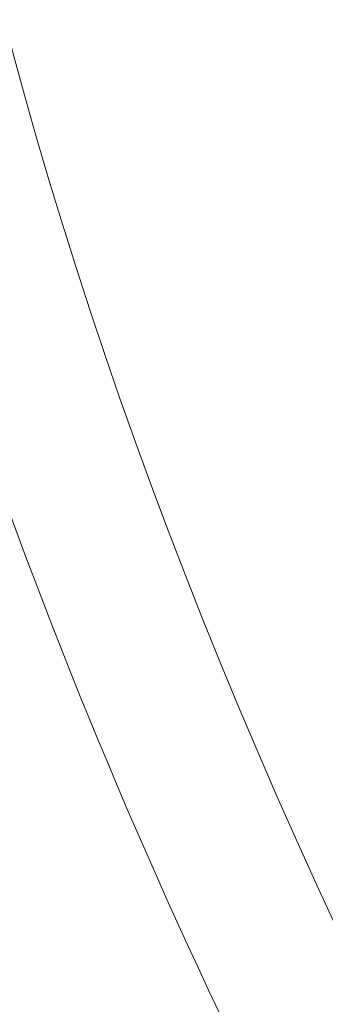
# Model space of a CAD drawing. Header units: inches. Extents: x 1352 to 2050, y -1711 to -1289.
# Tile 217 of 256: x 1796.223 to 1796.631, y -1511.836 to -1510.522. Entities that reach past the tile are written whole.
import ezdxf

# ---------------------------------------------------------------- set-up
doc = ezdxf.new("R2010")
doc.units = ezdxf.units.IN
doc.header["$MEASUREMENT"] = 0
doc.layers.add('图层 1', color=7, linetype='Continuous')

# ---------------------------------------------------------------- blocks, each defined once
blk = doc.blocks.new('block 16')
at = {"layer": '图层 1', "lineweight": 0}
blk.add_open_spline([(1796.0671, -1509.3036), (1796.0619, -1509.3701), (1796.0588, -1509.4386), (1796.0588, -1509.5092), (1796.0571, -1510.5311), (1796.6187, -1511.9597), (1797.4613, -1513.1176), (1798.3033, -1514.28), (1799.4247, -1515.1651), (1800.5041, -1515.1613), (1800.7897, -1515.1606), (1801.0746, -1515.1006), (1801.3557, -1514.9683), (1801.4029, -1514.9453), (1801.4597, -1514.9656), (1801.4814, -1515.0124), (1801.5045, -1515.0603), (1801.4838, -1515.1165), (1801.4366, -1515.1396), (1801.1304, -1515.2843), (1800.8169, -1515.3507), (1800.5041, -1515.3507), (1799.3186, -1515.3473), (1798.1703, -1514.413), (1797.308, -1513.2296), (1796.4471, -1512.0421), (1795.8711, -1510.5969), (1795.869, -1509.5092), (1795.869, -1509.4338), (1795.8718, -1509.3604), (1795.878, -1509.2884), (1795.8818, -1509.2364), (1795.9276, -1509.1975), (1795.98, -1509.2016), (1796.0323, -1509.2061), (1796.0709, -1509.2515), (1796.0671, -1509.3036)], degree=3, knots=[0, 0, 0, 0, 1, 1, 1, 2, 2, 2, 3, 3, 3, 4, 4, 4, 5, 5, 5, 6, 6, 6, 7, 7, 7, 8, 8, 8, 9, 9, 9, 10, 10, 10, 11, 11, 11, 12, 12, 12, 12], dxfattribs=at)
blk = doc.blocks.new('block 9')
at = {"layer": '图层 1'}
blk.add_blockref('block 16', (0, 0), dxfattribs=at)
blk = doc.blocks.new('block 2')
at = {"layer": '图层 1'}
blk.add_blockref('block 9', (0, 0), dxfattribs=at)

msp = doc.modelspace()

# ---------------------------------------------------------------- block references
at = {"layer": '图层 1'}
msp.add_blockref('block 2', (0, 0), dxfattribs=at)

doc.saveas('drawing.dxf')
